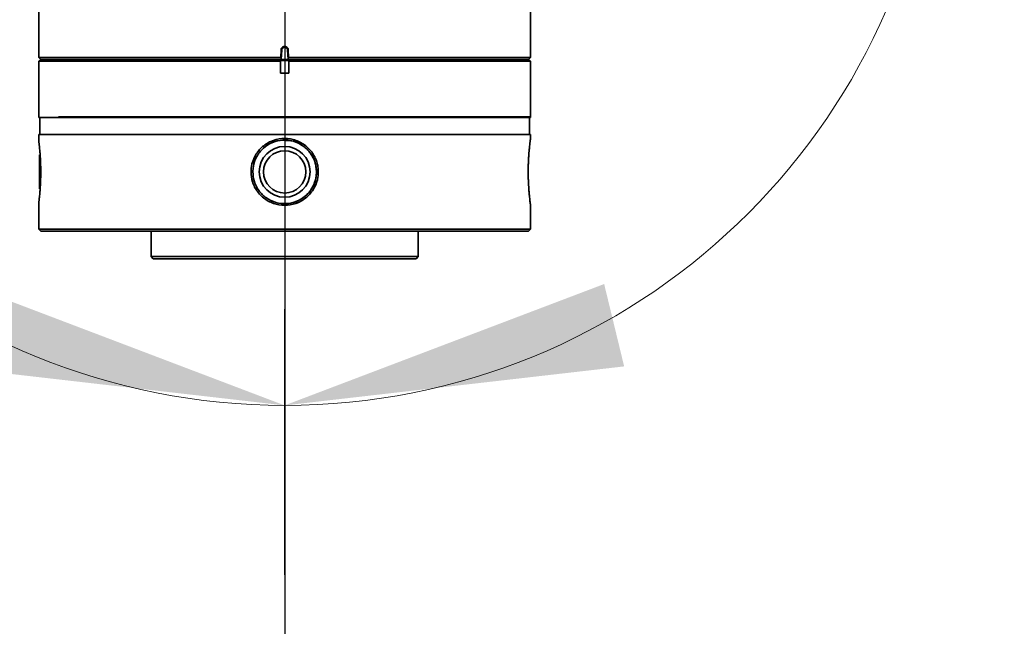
# Paper-space layout '图纸2' of a CAD drawing. Header units: millimetres. Extents: x 0 to 420, y 0 to 297.
# Tile 6 of 19: x 155 to 167, y 169 to 176. Entities that reach past the tile are written whole.
import ezdxf

# ---------------------------------------------------------------- set-up
doc = ezdxf.new("R2010")
doc.units = ezdxf.units.MM
doc.linetypes.add('CENTERX2', pattern=[20.32, 12.7, -2.54, 2.54, -2.54])
doc.layers.get('0').update_dxf_attribs({"lineweight": 18})
doc.layers.add('中心线层', color=6, linetype='CENTERX2', lineweight=25)
doc.layers.add('标注层', color=150, linetype='Continuous', lineweight=18)
doc.styles.add('SLDTEXTSTYLE1', font='txt', dxfattribs={"width": 0.7})
doc.dimstyles.new('SLDDIMSTYLE3', dxfattribs={"dimtxt": 7, "dimasz": 4, "dimexe": 0, "dimexo": 0.0625, "dimgap": 1.75, "dimtad": 0, "dimtih": 1, "dimtoh": 1, "dimlfac": 20, "dimrnd": 1e-09, "dimzin": 12, "dimdsep": 46, "dimtxsty": 'SLDTEXTSTYLE1', "dimcen": 0, "dimdle": 8, "dimadec": 0, "dimazin": 3, "dimtfac": 1, "dimtdec": 3, "dimtofl": 0, "dimtmove": 0, "dimatfit": 3, "dimfxl": 1, "dimfrac": 2, "dimtolj": 1, "dimarcsym": 0})
doc.dimstyles.new('SLDDIMSTYLE4', dxfattribs={"dimtxt": 3.5, "dimasz": 4, "dimexe": 0, "dimexo": 0.0625, "dimgap": 0.875, "dimtad": 0, "dimtih": 1, "dimtoh": 1, "dimdec": 4, "dimlfac": 20, "dimzin": 12, "dimdsep": 46, "dimtxsty": 'SLDTEXTSTYLE1', "dimcen": 0.09, "dimdle": 8, "dimazin": 3, "dimtfac": 1, "dimtdec": 3, "dimtofl": 0, "dimtmove": 0, "dimatfit": 3, "dimfxl": 1, "dimfrac": 2, "dimtolj": 1, "dimarcsym": 0})

# ---------------------------------------------------------------- blocks, each defined once
blk = doc.blocks.new('*X59')
at = {"layer": '标注层'}
blk.add_hatch(color=7, dxfattribs=at).paths.add_polyline_path([(276.344, 229.338), (279.855, 231.32), (279.259, 232.123)], flags=0)
at = {"layer": '标注层', "color": 7}
for p, q in [((276.344, 229.338), (289.254, 238.915)), ((289.254, 238.915), (310.753, 238.915))]:
    blk.add_line(p, q, dxfattribs=at)
at = {"layer": '标注层', "color": 7, "char_height": 7, "attachment_point": 1, "style": 'SLDTEXTSTYLE1'}
for s, insert, width in [('%%C', (290.254, 247.968), 6.56983), ('2806', (298.484, 247.938), 26.60782)]:
    blk.add_mtext(s, dxfattribs=dict(at, insert=insert, width=width))
blk = doc.blocks.new('*X60')
at = {"layer": '标注层'}
for points in [[(213.89, 257.426), (209.859, 257.461), (209.974, 256.468)], [(220.004, 117.394), (216.019, 118.008), (215.991, 117.008)]]:
    blk.add_hatch(color=7, dxfattribs=at).paths.add_polyline_path(points, flags=0)
at = {"layer": '标注层', "color": 7}
blk.add_line((220.004, 118.072), (220.004, 115.394), dxfattribs=at)
for start, end in [(95, 182.5), (182.5, 270)]:
    blk.add_arc((220.004, 187.544), 70.15, start, end, dxfattribs=at)
blk = doc.blocks.new('*X62')
at = {"layer": '标注层'}
for points in [[(157.53, 186.944), (153.58, 186.137), (153.9, 185.19)], [(158.203, 171.513), (154.435, 172.945), (154.199, 171.973)]]:
    blk.add_hatch(color=7, dxfattribs=at).paths.add_polyline_path(points, flags=0)
at = {"layer": '标注层', "color": 7}
for p, q in [((157.631, 185.787), (157.355, 188.937)), ((158.203, 172.65), (158.203, 169.513))]:
    blk.add_line(p, q, dxfattribs=at)
for start, end in [(95, 177.5), (182.5, 270)]:
    blk.add_arc((158.203, 179.243), 7.73, start, end, dxfattribs=at)
blk = doc.blocks.new('*X63')
at = {"layer": '标注层'}
for points in [[(158.877, 186.944), (162.506, 185.19), (162.827, 186.137)], [(158.203, 171.513), (162.208, 171.973), (161.972, 172.945)]]:
    blk.add_hatch(color=7, dxfattribs=at).paths.add_polyline_path(points, flags=0)
at = {"layer": '标注层', "color": 7}
for p, q in [((158.776, 185.787), (159.051, 188.937)), ((158.203, 172.65), (158.203, 169.513))]:
    blk.add_line(p, q, dxfattribs=at)
for start, end in [(2.5, 85), (270, 357.5)]:
    blk.add_arc((158.203, 179.243), 7.73, start, end, dxfattribs=at)
blk = doc.blocks.new('SW_CENTERMARKSYMBOL_1_1')
at = {"layer": '中心线层', "color": 0}
blk.add_line((0, -0.05), (0, -17.519), dxfattribs=at)

psp = doc.layouts.new('图纸2')

# ---------------------------------------------------------------- linework, layer by layer
at = {"color": 7, "linetype": 'Continuous', "lineweight": 35}
for p, q in [((155.3033816, 179.1712459), (155.3033816, 175.6184769)), ((161.1033816, 175.6184769), (161.1033816, 179.1993397)), ((158.202548, 175.7483277), (158.2042153, 175.7483277)), ((158.2025495, 175.7433277), (158.2042138, 175.7433277)), ((158.2025495, 175.7433277), (158.2025495, 175.7392531)), ((158.2042138, 175.7392531), (158.2025495, 175.7392531)), ((158.2042138, 175.7433277), (158.2042138, 175.7392531)), ((155.3033816, 175.6184769), (155.3283816, 175.5934769)), ((155.3033816, 175.6184769), (158.1586244, 175.6184769)), ((158.1586244, 175.6184769), (158.160168, 175.7067527)), ((158.1633133, 175.5961868), (158.1636138, 175.6134039)), ((158.1636138, 175.6134039), (158.1652417, 175.7066654)), ((158.1682253, 175.7066932), (158.1640279, 175.5934769)), ((158.2427354, 175.5934769), (158.238538, 175.7066932)), ((158.2415216, 175.7066654), (158.2431495, 175.6134039)), ((158.24345, 175.5961868), (158.2431495, 175.6134039)), ((158.2465953, 175.7067527), (158.2481389, 175.6184769)), ((158.2481389, 175.6184769), (161.1033816, 175.6184769)), ((161.0783816, 175.5934769), (161.1033816, 175.6184769)), ((155.3133816, 175.5833277), (155.3033816, 175.5733277)), ((155.3033816, 175.5733277), (155.3033816, 174.9083277)), ((155.3033816, 175.5733277), (158.1533835, 175.5733277)), ((155.3133816, 175.5833277), (158.1544781, 175.5833277)), ((155.3283816, 175.5934769), (158.1640279, 175.5934769)), ((155.4533816, 175.5935208), (155.4533816, 175.5833277)), ((158.1533835, 175.5733277), (158.1544781, 175.5833277)), ((158.1533835, 175.4333277), (158.1533835, 175.5733277)), ((158.1544781, 175.5833277), (158.2522852, 175.5833277)), ((158.2427354, 175.5934769), (161.0783816, 175.5934769)), ((158.2522852, 175.5833277), (158.2533798, 175.5733277)), ((158.2522852, 175.5833277), (161.0933816, 175.5833277)), ((158.2533798, 175.5733277), (158.2533798, 175.4333277)), ((158.2533798, 175.5733277), (161.1033816, 175.5733277)), ((160.9533816, 175.5833277), (160.9533816, 175.5935208)), ((161.1033816, 175.5733277), (161.0933816, 175.5833277)), ((161.1033816, 174.9083277), (161.1033816, 175.5733277)), ((158.1533835, 175.4333277), (158.2533798, 175.4333277)), ((161.0908816, 174.9183277), (155.5356795, 174.9183277)), ((155.3033816, 174.9083277), (161.1033816, 174.9083277)), ((155.3158816, 174.9083277), (155.3158816, 174.7083277)), ((161.0908816, 174.7083277), (161.0908816, 174.9083277)), ((155.3033816, 174.7083277), (155.3033816, 174.6285688)), ((155.3033816, 174.7083277), (161.1033816, 174.7083277)), ((161.1033816, 174.6616324), (161.1033816, 174.7083277)), ((155.3033816, 174.6286068), (155.3033278, 174.6286536)), ((155.3133816, 174.4683277), (155.3133816, 174.0683277)), ((155.3033278, 173.9080018), (155.3033816, 173.9080485)), ((155.3033816, 173.9080773), (155.3033816, 173.5933277)), ((161.1033816, 173.5933277), (161.1033816, 173.8750137)), ((155.3033816, 173.5933277), (155.3283816, 173.5683277)), ((155.3033816, 173.5933277), (161.1033816, 173.5933277)), ((155.3283816, 173.5683277), (155.547228, 173.5683277)), ((155.547228, 173.5683277), (161.0783816, 173.5683277)), ((156.6283816, 173.5683277), (156.6283816, 173.2683277)), ((159.7783816, 173.2683277), (159.7783816, 173.5683277)), ((161.0783816, 173.5683277), (161.1033816, 173.5933277)), ((156.6283816, 173.2683277), (156.6533816, 173.2433277)), ((156.6283816, 173.2683277), (156.7482714, 173.2683277)), ((156.6533816, 173.2433277), (156.7713684, 173.2433277)), ((156.7482714, 173.2683277), (159.7783816, 173.2683277)), ((156.7713684, 173.2433277), (159.7533816, 173.2433277)), ((159.7533816, 173.2433277), (159.7783816, 173.2683277))]:
    psp.add_line(p, q, dxfattribs=at)
for radius in [0.3, 0.2498822]:
    psp.add_circle((158.2033816, 174.2683277), radius, dxfattribs=at)
at = {"color": 7, "linetype": 'CENTERX2', "lineweight": 18}
psp.add_arc((220.0035491, 187.5436614), 70.15, 95, 85, dxfattribs=at)
at = {"color": 7, "linetype": 'Continuous', "lineweight": 35}
for centre, radius, start, end in [((162.5510066, 175.7470777), 4.3484588, 179.98352987, 180.04941043), ((153.8557568, 175.7470777), 4.3484586, 359.95058958, 0.01647014), ((158.2470041, 180.6081858), 4.9022023, 268.98502702, 269.04433653), ((158.1670582, 175.6717918), 0.034921, 88.08473185, 92.98164991), ((158.2397051, 175.6717918), 0.034921, 87.0183501, 91.91526815), ((158.1597456, 180.6089748), 4.9029914, 270.95566928, 271.01496923), ((158.2033816, 174.2683277), 0.2498822, 89.99941987, 269.99941987), ((158.2033816, 174.2683277), 0.375, 179.93615228, 180.00000008)]:
    psp.add_arc(centre, radius, start, end, dxfattribs=at)
for points, knots in [([(158.160168, 175.7067527), (158.1609082, 175.7122393), (158.1623845, 175.7231826), (158.1721833, 175.7369206), (158.1860922, 175.7464649), (158.1970611, 175.7477066), (158.202548, 175.7483277)], [0, 0, 0, 0, 0.016769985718, 0.033448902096, 0.050158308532, 0.066882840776, 0.066882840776, 0.066882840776, 0.066882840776]), ([(158.2025495, 175.7392531), (158.1981877, 175.7387465), (158.1895143, 175.737739), (158.1787548, 175.730614), (158.1723862, 175.7220527), (158.1690751, 175.7139422), (158.1685076, 175.7091013), (158.1682253, 175.7066932)], [0, 0, 0, 0, 0.013243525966, 0.026334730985, 0.037947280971, 0.045389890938, 0.05275685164, 0.05275685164, 0.05275685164, 0.05275685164]), ([(158.238538, 175.7066932), (158.2382558, 175.7090993), (158.2376884, 175.7139374), (158.234381, 175.7220456), (158.2280169, 175.730609), (158.2172522, 175.7377277), (158.2085781, 175.7387425), (158.2042138, 175.7392531)], [0, 0, 0, 0, 0.007360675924, 0.014801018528, 0.026411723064, 0.03949960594, 0.052752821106, 0.052752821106, 0.052752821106, 0.052752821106]), ([(158.2042153, 175.7483277), (158.2097146, 175.7476873), (158.2206825, 175.7464101), (158.2346109, 175.7368899), (158.244435, 175.7231728), (158.245875, 175.7122275), (158.2465953, 175.7067527)], [0, 0, 0, 0, 0.016772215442, 0.033451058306, 0.050160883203, 0.066883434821, 0.066883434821, 0.066883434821, 0.066883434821]), ([(158.1586244, 175.6184769), (158.1590051, 175.6184562), (158.1597609, 175.618415), (158.1608224, 175.6180448), (158.1617485, 175.6174539), (158.1626841, 175.6164971), (158.1634855, 175.6151252), (158.1635701, 175.6139901), (158.1636138, 175.6134039)], [0, 0, 0, 0, 0.0009463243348, 0.0018792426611, 0.0028815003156, 0.004020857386, 0.0059520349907, 0.0080140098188, 0.0080140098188, 0.0080140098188, 0.0080140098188]), ([(158.2481389, 175.6184769), (158.2477944, 175.6184533), (158.247074, 175.6184038), (158.2460284, 175.6180246), (158.2450428, 175.6174547), (158.2440666, 175.6164961), (158.2432808, 175.6151241), (158.2431944, 175.6139918), (158.2431495, 175.6134039)], [0, 0, 0, 0, 0.0008582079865, 0.0017952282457, 0.0028724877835, 0.0040042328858, 0.0059216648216, 0.0079925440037, 0.0079925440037, 0.0079925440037, 0.0079925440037]), ([(158.1640279, 175.5934769), (158.1638153, 175.5939045), (158.1633787, 175.5947826), (158.1633355, 175.5957107), (158.1633133, 175.5961868)], [0, 0, 0, 0, 0.0013946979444, 0.0028638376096, 0.0028638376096, 0.0028638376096, 0.0028638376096]), ([(158.24345, 175.5961868), (158.2434278, 175.5957107), (158.2433846, 175.5947826), (158.242948, 175.5939045), (158.2427354, 175.5934769)], [0, 0, 0, 0, 0.0014691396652, 0.0028638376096, 0.0028638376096, 0.0028638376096, 0.0028638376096]), ([(155.3033864, 174.6285688), (155.3033848, 174.6285815), (155.3033635, 174.6287519), (155.3034728, 174.6278769), (155.3037852, 174.6253784), (155.3044929, 174.6196174), (155.3052705, 174.6132089), (155.306665, 174.6014185), (155.3081452, 174.5883953), (155.3097861, 174.5732422), (155.3112666, 174.5590527), (155.3134413, 174.5368817), (155.3153588, 174.5154905), (155.3170758, 174.4944335), (155.3181582, 174.4802834), (155.319363, 174.4633229), (155.3209224, 174.439499), (155.3223078, 174.414421), (155.3233705, 174.3909908), (155.3241509, 174.3716645), (155.3248011, 174.3518039), (155.3254328, 174.3263253), (155.3258697, 174.3001665), (155.3260353, 174.2705704), (155.3259142, 174.2431431), (155.3255826, 174.2180373), (155.3250368, 174.1931878), (155.3242864, 174.1686646), (155.3233494, 174.1446883), (155.3222408, 174.1212793), (155.3206752, 174.0930113), (155.3187712, 174.0642484), (155.3167043, 174.0373631), (155.3145614, 174.0119975), (155.3127579, 173.9927121), (155.3110872, 173.9759465), (155.309896, 173.9644464), (155.3087667, 173.9539744), (155.3073313, 173.9410412), (155.3061924, 173.9312223), (155.3051708, 173.9226376), (155.3046103, 173.9180046), (155.30409, 173.9137526), (155.3035408, 173.9093165), (155.3034468, 173.9085678), (155.3033852, 173.9080773)], [0, 0, 0, 0, 0.00079922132, 0.01071362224, 0.03930041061, 0.04891703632, 0.06839960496, 0.08807139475, 0.11668370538, 0.12630822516, 0.14580460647, 0.16548884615, 0.19423708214, 0.20390799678, 0.21855598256, 0.22837801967, 0.24329193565, 0.27195946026, 0.28158795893, 0.29135379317, 0.31098957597, 0.32086466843, 0.34103727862, 0.36137112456, 0.37741748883, 0.3934549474, 0.40959088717, 0.42562834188, 0.44176373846, 0.45780118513, 0.47393579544, 0.50198587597, 0.52231221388, 0.53891534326, 0.56760307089, 0.57725313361, 0.59186852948, 0.60664831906, 0.61654670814, 0.64531147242, 0.65498851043, 0.6696467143, 0.67947600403, 0.69440212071, 0.72274984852, 0.72274984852, 0.72274984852, 0.72274984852]), ([(157.806342, 174.2687667), (157.8073746, 174.2896287), (157.8104933, 174.352637), (157.846289, 174.4556091), (157.9260599, 174.56061), (158.038501, 174.6350013), (158.1700491, 174.668527), (158.3055123, 174.65686), (158.4293702, 174.6014016), (158.5279178, 174.5083162), (158.5783787, 174.4098196), (158.5951141, 174.3375743), (158.5996537, 174.2983277), (158.6012223, 174.2574931), (158.5953925, 174.1844485), (158.5610288, 174.0814434), (158.4809379, 173.9763546), (158.3687093, 173.9018404), (158.2371564, 173.8681654), (158.1017354, 173.8796833), (157.9776371, 173.9349872), (157.879639, 174.0280147), (157.8173245, 174.1445233), (157.809859, 174.2289791), (157.806342, 174.2687667)], [0, 0, 0, 0, 0.0635314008, 0.1918796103, 0.3249326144, 0.4598302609, 0.5956237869, 0.73105824, 0.8662779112, 1.001960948, 1.1375409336, 1.1969522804, 1.227291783, 1.2578134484, 1.3213448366, 1.4496933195, 1.5827390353, 1.7176304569, 1.8534240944, 1.9888591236, 2.1240784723, 2.2597595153, 2.3953431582, 2.5161126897, 2.5161126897, 2.5161126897, 2.5161126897]), ([(157.8283819, 174.2687455), (157.8294778, 174.2898255), (157.8327426, 174.3526231), (157.869342, 174.453214), (157.948394, 174.5530193), (158.0569044, 174.6213494), (158.181952, 174.6498808), (158.3088908, 174.6355282), (158.4237009, 174.5804715), (158.5143248, 174.4905215), (158.5673695, 174.3812859), (158.5813912, 174.2822199), (158.5730227, 174.1840351), (158.5376572, 174.0832351), (158.4581031, 173.9834837), (158.3496725, 173.9152167), (158.224565, 173.8867621), (158.0976865, 173.9011901), (157.9827503, 173.9563185), (157.8927716, 174.0463133), (157.8377272, 174.1555514), (157.8313015, 174.2330923), (157.8283816, 174.2683277)], [0, 0, 0, 0, 0.0642255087, 0.1913292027, 0.3187208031, 0.4471933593, 0.5754372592, 0.7025107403, 0.8292909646, 0.9570898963, 1.0856678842, 1.1929876, 1.2578601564, 1.384968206, 1.512361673, 1.6408352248, 1.7690773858, 1.8961489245, 2.0229302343, 2.1507313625, 2.2793095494, 2.3863997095, 2.3863997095, 2.3863997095, 2.3863997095]), ([(158.5783816, 174.2683277), (158.5742731, 174.3102622), (158.566057, 174.394122), (158.5020688, 174.5062759), (158.4074986, 174.5904861), (158.302012, 174.6387071), (158.2313394, 174.6386552), (158.2031173, 174.6386344)], [0, 0, 0, 0, 0.12742568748, 0.25482361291, 0.38294088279, 0.51153652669, 0.59702990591, 0.59702990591, 0.59702990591, 0.59702990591]), ([(161.0760737, 174.2687667), (161.076209, 174.2896429), (161.0764458, 174.3261829), (161.0780644, 174.3773945), (161.0799119, 174.4173022), (161.0822156, 174.4559848), (161.084897, 174.4931262), (161.0878651, 174.5274817), (161.0909113, 174.5588994), (161.0939334, 174.5871346), (161.0967289, 174.6109805), (161.0991814, 174.630759), (161.1006978, 174.6424127), (161.1017891, 174.6506196), (161.102454, 174.6555495), (161.1029277, 174.6590209), (161.1033081, 174.6617895), (161.1032952, 174.6616946), (161.1032867, 174.6616324)], [0, 0, 0, 0, 0.03971873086, 0.06952060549, 0.09980830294, 0.12027182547, 0.15115237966, 0.18255950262, 0.20379256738, 0.23509750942, 0.26694244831, 0.28847648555, 0.31998359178, 0.33058297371, 0.34663784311, 0.36287545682, 0.37375083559, 0.3944407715, 0.3944407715, 0.3944407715, 0.3944407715]), ([(158.203646, 173.8980209), (158.2175169, 173.8967234), (158.2730112, 173.8915327), (158.3684096, 173.9255558), (158.472691, 173.9966986), (158.5469049, 174.1013983), (158.5759057, 174.1977414), (158.5778821, 174.2540875), (158.5783816, 174.2683277)], [0, 0, 0, 0, 0.04230594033, 0.16925584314, 0.29660309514, 0.42494442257, 0.55334272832, 0.59676684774, 0.59676684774, 0.59676684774, 0.59676684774]), ([(161.103288, 173.8750137), (161.1033147, 173.8748198), (161.1034093, 173.874133), (161.1029485, 173.8774747), (161.1022914, 173.882307), (161.1013443, 173.8893532), (161.0997561, 173.9013875), (161.097371, 173.9203665), (161.0946362, 173.9434691), (161.0923985, 173.9637099), (161.0903068, 173.9840865), (161.0887537, 173.9999814), (161.0872034, 174.0169703), (161.0851435, 174.041076), (161.0828321, 174.0713289), (161.0806598, 174.1061773), (161.0793167, 174.1323397), (161.0781026, 174.1597538), (161.0769405, 174.1941284), (161.0761799, 174.2336335), (161.0761042, 174.2586772), (161.0760737, 174.2687667)], [0, 0, 0, 0, 0.01049330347, 0.0371845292, 0.05344945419, 0.06434282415, 0.09585719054, 0.12791916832, 0.14960189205, 0.18122188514, 0.19185882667, 0.20796987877, 0.2242636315, 0.23517647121, 0.2667671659, 0.29348896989, 0.309778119, 0.32068926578, 0.34888421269, 0.37748755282, 0.39678593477, 0.39678593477, 0.39678593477, 0.39678593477])]:
    psp.add_open_spline(points, degree=3, knots=knots, dxfattribs=at)
for points in [[(158.1652417, 175.7066654), (158.1658742, 175.7114902), (158.1671393, 175.7211398), (158.1757983, 175.7332364), (158.1880442, 175.741683), (158.1977144, 175.7427794), (158.2025495, 175.7433277)], [(158.2042138, 175.7433277), (158.2090489, 175.7427794), (158.2187191, 175.741683), (158.230965, 175.7332364), (158.239624, 175.7211398), (158.2408891, 175.7114902), (158.2415216, 175.7066654)], [(155.3283816, 175.5933269), (155.3331287, 175.5933269), (155.3426228, 175.5933269), (155.4189933, 175.5933269), (155.5394736, 175.5933269), (155.7064804, 175.5933269), (155.9159564, 175.5933269), (156.1646388, 175.5933269), (156.4481864, 175.5933269), (156.7617708, 175.5933269), (157.1000203, 175.5933269), (157.4571489, 175.5933269), (157.8270456, 175.5933269), (158.2033816, 175.5933269), (158.5797177, 175.5933269), (158.9496144, 175.5933269), (159.306743, 175.5933269), (159.6449925, 175.5933269), (159.9585769, 175.5933269), (160.2421245, 175.5933269), (160.4908069, 175.5933269), (160.7002829, 175.5933269), (160.8672897, 175.5933269), (160.98777, 175.5933269), (161.0641405, 175.5933269), (161.0736346, 175.5933269), (161.0783816, 175.5933269)]]:
    psp.add_open_spline(points, degree=3, dxfattribs=at)

# ---------------------------------------------------------------- block references
at = {"layer": '中心线层', "color": 7}
psp.add_blockref('SW_CENTERMARKSYMBOL_1_1', (158.2033816, 179.2433277), dxfattribs=at)

# ---------------------------------------------------------------- texts
at = {"layer": '标注层', "color": 7, "insert": (124.9109545, 168.9038568), "char_height": 7, "width": 60.661452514, "attachment_point": 1, "style": 'SLDTEXTSTYLE1'}
psp.add_mtext('J6:%%P175%%D', dxfattribs=at)

# ---------------------------------------------------------------- dimensions: what is measured, and where the dimension line sits
at = {"layer": '标注层', "color": 7}
for base, line1, line2, picture, middle in [((149.9206363, 184.4837754), ((220.0035491, 118.0716422), (220.0035491, 257.2587242)), ((213.8895737, 257.4267195), (220.0035491, 187.5436614)), '*X60', (149.9206363, 184.4837754)), ((150.4803044, 178.9061308), ((158.2033816, 172.6495911), (158.2033816, 185.8370642)), ((157.6308785, 185.7870682), (158.2033816, 179.2433277)), '*X62', (150.4803044, 178.9061308)), ((165.9264589, 178.9061308), ((158.7758848, 185.7870682), (158.2033816, 179.2433277)), ((158.2033816, 172.6495911), (158.2033816, 185.8370642)), '*X63', (165.9264589, 178.9061308))]:
    dim = psp.add_angular_dim_2l(base=base, line1=line1, line2=line2, dimstyle='SLDDIMSTYLE4', override={"dimtad": 0, "dimtih": 1, "dimtoh": 1, "dimsah": 1, "dimtdec": 2, "dimtzin": 12}, dxfattribs=at)
    dim.commit()
    dim.dimension.update_dxf_attribs({"geometry": picture, "text_midpoint": middle, "dimtype": 162})
dim = psp.add_diameter_dim_2p(p1=(163.6629929, 145.7493529), p2=(276.3441053, 229.33797), dimstyle='SLDDIMSTYLE3', override={"dimpost": '%%C<>', "dimsah": 1, "dimtzin": 12}, dxfattribs=at)
dim.commit()
dim.dimension.update_dxf_attribs({"geometry": '*X59', "text_midpoint": (296.2987822, 244.1406625), "dimtype": 163})

doc.saveas('drawing.dxf')
